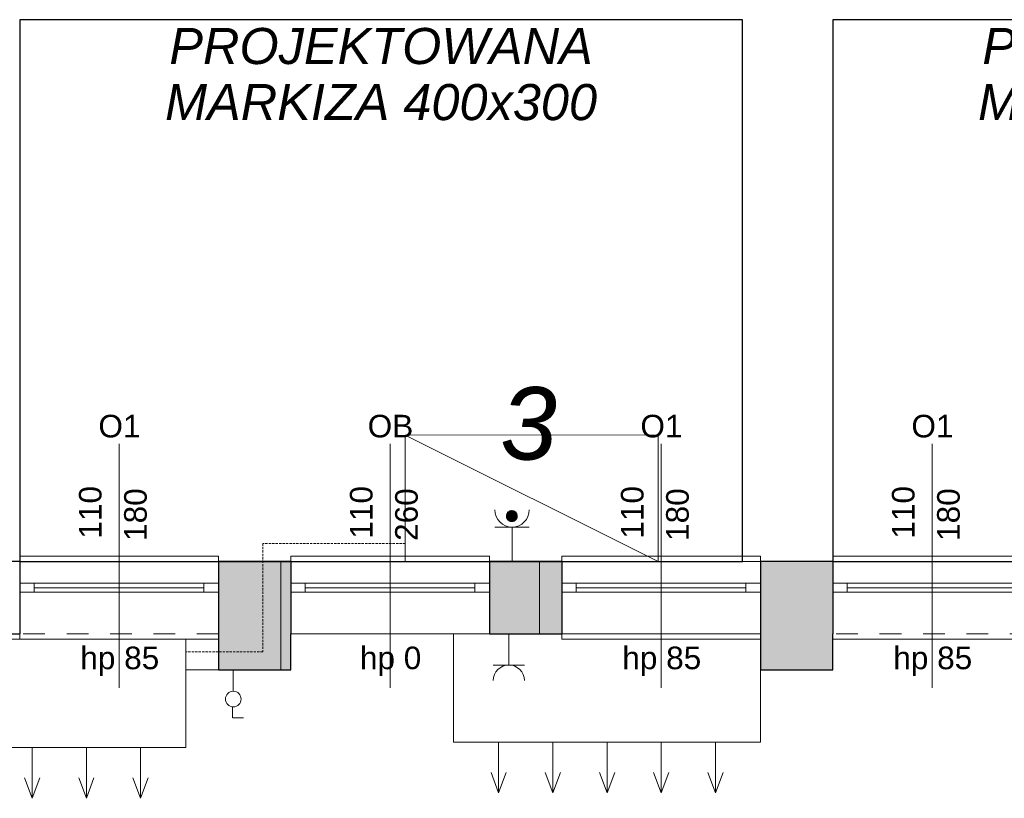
# Model space of a CAD drawing. Header units: centimetres. Extents: x -25572 to 23555, y -2435 to 15405.
# Tile 94 of 134: x 9363 to 9908, y 5976 to 6407. Entities that reach past the tile are written whole.
import ezdxf

# ---------------------------------------------------------------- set-up
doc = ezdxf.new("R2010")
doc.units = ezdxf.units.CM
doc.header["$MEASUREMENT"] = 0
doc.linetypes.add('DASHED', pattern=[1.905, 1.27, -0.635])
doc.linetypes.add('Przerywana', pattern=[24, 12, -12])
for name, color, linetype, lineweight in [('820-G Rysunki Obrazki_Nr_pióra__1', 7, 'Continuous', 13), ('820-G Rysunki Obrazki_Nr_pióra__10', 7, 'Continuous', 13), ('820-G Rysunki Obrazki_Nr_pióra__20', 1, 'Continuous', 13), ('820-G Rysunki Obrazki_Nr_pióra__4', 7, 'Continuous', 13), ('Nowe_220-A Ściany_Nr_pióra__19', 255, 'Continuous', 0), ('Nowe_220-A Ściany_Nr_pióra__23', 7, 'Continuous', 15), ('Nowe_220-A Ściany_Nr_pióra__27', 7, 'Continuous', 25), ('Nowe_220-A Ściany_Nr_pióra__3', 7, 'Continuous', 13), ('Nowe_220-A Ściany_Nr_pióra__7', 7, 'Continuous', 13), ('Nowe_450-K Stropy_Nr_pióra__21', 7, 'Continuous', 25)]:
    doc.layers.add(name, color=color, linetype=linetype, lineweight=lineweight)
for name, color, linetype, lineweight, true_color in [('820-G Rysunki Obrazki_Nr_pióra__5', 7, 'Continuous', 13, 0x40a5ff), ('Nowe_199-Z Wymiary i opisy_Nr_pióra__81', 7, 'Continuous', 13, 0x6a6a6a), ('Nowe_220-A Ściany_Nr_pióra__45', 7, 'Continuous', 15, 0x40a5ff)]:
    doc.layers.add(name, color=color, linetype=linetype, lineweight=lineweight, true_color=true_color)
doc.styles.add('STYL_AUTOMATYCZNY_5', font='arial.ttf')
doc.styles.add('STYL_AUTOMATYCZNY_6', font='arial.ttf')

msp = doc.modelspace()

# ---------------------------------------------------------------- hatches: boundary and pattern name
at = {"layer": '820-G Rysunki Obrazki_Nr_pióra__1', "linetype": 'Continuous', "lineweight": 13}
for points in [[(9638.81, 6132.28), (9638.8, 6132.54), (9632.75, 6132.28)], [(9638.8, 6132.54), (9632.76, 6132.54), (9632.75, 6132.28)], [(9638.81, 6132.28), (9632.75, 6132.28), (9632.76, 6132.02)], [(9638.8, 6132.54), (9638.76, 6132.81), (9632.76, 6132.54)], [(9638.76, 6132.81), (9632.79, 6132.81), (9632.76, 6132.54)], [(9638.8, 6132.02), (9638.81, 6132.28), (9632.76, 6132.02)], [(9638.8, 6132.02), (9632.76, 6132.02), (9632.79, 6131.75)], [(9638.76, 6132.81), (9638.7, 6133.06), (9632.79, 6132.81)], [(9638.7, 6133.06), (9632.85, 6133.06), (9632.79, 6132.81)], [(9638.76, 6131.75), (9638.8, 6132.02), (9632.79, 6131.75)], [(9638.76, 6131.75), (9632.79, 6131.75), (9632.85, 6131.5)], [(9638.7, 6133.06), (9638.62, 6133.32), (9632.85, 6133.06)], [(9638.62, 6133.32), (9632.93, 6133.32), (9632.85, 6133.06)], [(9638.7, 6131.5), (9638.76, 6131.75), (9632.85, 6131.5)], [(9638.7, 6131.5), (9632.85, 6131.5), (9632.93, 6131.24)], [(9638.62, 6133.32), (9638.52, 6133.56), (9632.93, 6133.32)], [(9638.52, 6133.56), (9633.03, 6133.56), (9632.93, 6133.32)], [(9638.62, 6131.24), (9638.7, 6131.5), (9632.93, 6131.24)], [(9638.52, 6133.56), (9638.4, 6133.8), (9633.03, 6133.56)], [(9638.4, 6133.8), (9633.15, 6133.8), (9633.03, 6133.56)], [(9638.4, 6133.8), (9638.26, 6134.02), (9633.15, 6133.8)], [(9638.26, 6134.02), (9633.3, 6134.02), (9633.15, 6133.8)], [(9638.26, 6134.02), (9638.1, 6134.23), (9633.3, 6134.02)], [(9638.1, 6134.23), (9633.46, 6134.23), (9633.3, 6134.02)], [(9638.1, 6134.23), (9637.92, 6134.42), (9633.46, 6134.23)], [(9637.92, 6134.42), (9633.63, 6134.42), (9633.46, 6134.23)], [(9637.92, 6134.42), (9637.73, 6134.6), (9633.63, 6134.42)], [(9637.73, 6134.6), (9633.83, 6134.6), (9633.63, 6134.42)], [(9637.73, 6134.6), (9637.52, 6134.76), (9633.83, 6134.6)], [(9637.52, 6134.76), (9634.04, 6134.76), (9633.83, 6134.6)], [(9637.52, 6134.76), (9637.29, 6134.9), (9634.04, 6134.76)], [(9637.29, 6134.9), (9634.26, 6134.9), (9634.04, 6134.76)], [(9637.29, 6134.9), (9637.06, 6135.03), (9634.26, 6134.9)], [(9637.06, 6135.03), (9634.5, 6135.03), (9634.26, 6134.9)], [(9637.06, 6135.03), (9636.81, 6135.13), (9634.5, 6135.03)], [(9636.81, 6135.13), (9634.74, 6135.13), (9634.5, 6135.03)], [(9636.81, 6135.13), (9636.56, 6135.21), (9634.74, 6135.13)], [(9636.56, 6135.21), (9634.99, 6135.21), (9634.74, 6135.13)], [(9636.56, 6135.21), (9636.3, 6135.26), (9634.99, 6135.21)], [(9636.3, 6135.26), (9635.25, 6135.26), (9634.99, 6135.21)], [(9636.3, 6135.26), (9636.04, 6135.3), (9635.25, 6135.26)], [(9636.04, 6135.3), (9635.51, 6135.3), (9635.25, 6135.26)], [(9638.62, 6131.24), (9632.93, 6131.24), (9633.03, 6131)], [(9638.52, 6131), (9638.62, 6131.24), (9633.03, 6131)], [(9638.52, 6131), (9633.03, 6131), (9633.15, 6130.77)], [(9638.4, 6130.77), (9638.52, 6131), (9633.15, 6130.77)], [(9638.4, 6130.77), (9633.15, 6130.77), (9633.3, 6130.54)], [(9638.26, 6130.54), (9638.4, 6130.77), (9633.3, 6130.54)], [(9638.26, 6130.54), (9633.3, 6130.54), (9633.46, 6130.33)], [(9638.1, 6130.33), (9638.26, 6130.54), (9633.46, 6130.33)], [(9638.1, 6130.33), (9633.46, 6130.33), (9633.63, 6130.14)], [(9637.92, 6130.14), (9638.1, 6130.33), (9633.63, 6130.14)], [(9637.92, 6130.14), (9633.63, 6130.14), (9633.83, 6129.96)], [(9637.73, 6129.96), (9637.92, 6130.14), (9633.83, 6129.96)], [(9637.73, 6129.96), (9633.83, 6129.96), (9634.04, 6129.8)], [(9637.52, 6129.8), (9637.73, 6129.96), (9634.04, 6129.8)], [(9637.52, 6129.8), (9634.04, 6129.8), (9634.26, 6129.66)], [(9637.29, 6129.66), (9637.52, 6129.8), (9634.26, 6129.66)], [(9637.29, 6129.66), (9634.26, 6129.66), (9634.5, 6129.53)], [(9637.06, 6129.53), (9637.29, 6129.66), (9634.5, 6129.53)], [(9637.06, 6129.53), (9634.5, 6129.53), (9634.74, 6129.43)], [(9636.81, 6129.43), (9637.06, 6129.53), (9634.74, 6129.43)], [(9636.81, 6129.43), (9634.74, 6129.43), (9634.99, 6129.35)], [(9636.56, 6129.35), (9636.81, 6129.43), (9634.99, 6129.35)], [(9636.56, 6129.35), (9634.99, 6129.35), (9635.25, 6129.3)], [(9636.3, 6129.3), (9636.56, 6129.35), (9635.25, 6129.3)], [(9636.3, 6129.3), (9635.25, 6129.3), (9635.51, 6129.26)], [(9636.04, 6129.26), (9636.3, 6129.3), (9635.51, 6129.26)]]:
    msp.add_hatch(color=7, dxfattribs=at).paths.add_polyline_path(points)
at = {"layer": 'Nowe_220-A Ściany_Nr_pióra__19', "linetype": 'Continuous', "lineweight": 0}
for points in [[(9473.38, 6067.14), (9513.38, 6067.14), (9513.38, 6090.14), (9513.38, 6095.14), (9513.38, 6107.14), (9473.38, 6107.14)], [(9623.38, 6095.14), (9623.38, 6090.14), (9623.38, 6067.14), (9663.38, 6067.14), (9663.38, 6107.14), (9623.38, 6107.14)], [(9773.38, 6107.14), (9773.38, 6067.14), (9813.38, 6067.14), (9813.38, 6107.14)], [(9473.38, 6067.14), (9473.38, 6047.14), (9513.38, 6047.14), (9513.38, 6067.14)], [(9773.38, 6067.14), (9773.38, 6047.14), (9813.38, 6047.14), (9813.38, 6067.14)]]:
    msp.add_hatch(color=255, dxfattribs=at).paths.add_polyline_path(points)

# ---------------------------------------------------------------- linework, layer by layer
at = {"layer": '820-G Rysunki Obrazki_Nr_pióra__20', "color": 1, "linetype": 'Continuous', "lineweight": 13}
for points in [[(9716.79, 6177.23), (9576.79, 6177.14), (9576.79, 6107.14), (9716.79, 6107.14), (9716.74, 6177.23)], [(9716.79, 6107.14), (9576.79, 6177.14)], [(9576.79, 6107.14), (9507.97, 6107.14), (9507.97, 6047.14), (9455.27, 6047.14)], [(9651.04, 6107.14), (9651.04, 6067.14)], [(9628.49, 6007.14), (9628.49, 5979.02), (9624.27, 5990.3)], [(9628.49, 6007.14), (9628.49, 5979.02), (9632.71, 5990.3)], [(9658.49, 6007.14), (9658.49, 5979.02), (9654.27, 5990.3)], [(9658.49, 6007.14), (9658.49, 5979.02), (9662.71, 5990.3)], [(9688.49, 6007.14), (9688.49, 5979.02), (9684.27, 5990.3)], [(9688.49, 6007.14), (9688.49, 5979.02), (9692.71, 5990.3)], [(9718.49, 6007.14), (9718.49, 5979.02), (9714.27, 5990.3)], [(9718.49, 6007.14), (9718.49, 5979.02), (9722.71, 5990.3)], [(9748.49, 6007.14), (9748.49, 5979.02), (9744.27, 5990.3)], [(9748.49, 6007.14), (9748.49, 5979.02), (9752.71, 5990.3)], [(9370.27, 6004.14), (9370.27, 5976.02), (9366.04, 5987.3)], [(9370.27, 6004.14), (9370.27, 5976.02), (9374.49, 5987.3)], [(9400.27, 6004.14), (9400.27, 5976.02), (9396.04, 5987.3)], [(9400.27, 6004.14), (9400.27, 5976.02), (9404.49, 5987.3)], [(9430.27, 6004.14), (9430.27, 5976.02), (9426.04, 5987.3)], [(9430.27, 6004.14), (9430.27, 5976.02), (9434.49, 5987.3)]]:
    msp.add_lwpolyline(points, dxfattribs=at)
for points in [[(9773.49, 6067.14), (9773.49, 6007.14), (9603.49, 6007.14), (9603.49, 6067.14)], [(9455.27, 6064.14), (9455.27, 6004.14), (9285.27, 6004.14), (9285.27, 6064.14)]]:
    msp.add_lwpolyline(points, close=True, dxfattribs=at)
at = {"layer": '820-G Rysunki Obrazki_Nr_pióra__4', "color": 7, "linetype": 'Continuous', "lineweight": 13}
for p, q in [((9638.8, 6132.54), (9632.75, 6132.28)), ((9632.76, 6132.54), (9632.75, 6132.28)), ((9632.75, 6132.28), (9638.8, 6132.54)), ((9632.75, 6132.28), (9632.76, 6132.02)), ((9638.81, 6132.28), (9632.75, 6132.28)), ((9632.75, 6132.28), (9638.81, 6132.28)), ((9638.76, 6132.81), (9632.76, 6132.54)), ((9632.79, 6132.81), (9632.76, 6132.54)), ((9632.76, 6132.54), (9638.76, 6132.81)), ((9638.8, 6132.54), (9632.76, 6132.54)), ((9632.76, 6132.54), (9638.8, 6132.54)), ((9638.81, 6132.28), (9632.76, 6132.02)), ((9632.76, 6132.02), (9638.81, 6132.28)), ((9632.76, 6132.02), (9632.79, 6131.75)), ((9638.8, 6132.02), (9632.76, 6132.02)), ((9632.76, 6132.02), (9638.8, 6132.02)), ((9638.7, 6133.06), (9632.79, 6132.81)), ((9632.85, 6133.06), (9632.79, 6132.81)), ((9632.79, 6132.81), (9638.7, 6133.06)), ((9638.76, 6132.81), (9632.79, 6132.81)), ((9632.79, 6132.81), (9638.76, 6132.81)), ((9638.8, 6132.02), (9632.79, 6131.75)), ((9632.79, 6131.75), (9638.8, 6132.02)), ((9632.79, 6131.75), (9632.85, 6131.5)), ((9638.76, 6131.75), (9632.79, 6131.75)), ((9632.79, 6131.75), (9638.76, 6131.75)), ((9638.62, 6133.32), (9632.85, 6133.06)), ((9632.93, 6133.32), (9632.85, 6133.06)), ((9632.85, 6133.06), (9638.62, 6133.32)), ((9638.7, 6133.06), (9632.85, 6133.06)), ((9632.85, 6133.06), (9638.7, 6133.06)), ((9638.76, 6131.75), (9632.85, 6131.5)), ((9632.85, 6131.5), (9638.76, 6131.75)), ((9632.85, 6131.5), (9632.93, 6131.24)), ((9638.7, 6131.5), (9632.85, 6131.5)), ((9632.85, 6131.5), (9638.7, 6131.5)), ((9638.52, 6133.56), (9632.93, 6133.32)), ((9633.03, 6133.56), (9632.93, 6133.32)), ((9632.93, 6133.32), (9638.52, 6133.56)), ((9638.62, 6133.32), (9632.93, 6133.32)), ((9632.93, 6133.32), (9638.62, 6133.32)), ((9638.7, 6131.5), (9632.93, 6131.24)), ((9632.93, 6131.24), (9638.7, 6131.5)), ((9638.4, 6133.8), (9633.03, 6133.56)), ((9633.15, 6133.8), (9633.03, 6133.56)), ((9633.03, 6133.56), (9638.4, 6133.8)), ((9638.52, 6133.56), (9633.03, 6133.56)), ((9633.03, 6133.56), (9638.52, 6133.56)), ((9638.26, 6134.02), (9633.15, 6133.8)), ((9633.3, 6134.02), (9633.15, 6133.8)), ((9633.15, 6133.8), (9638.26, 6134.02)), ((9638.4, 6133.8), (9633.15, 6133.8)), ((9633.15, 6133.8), (9638.4, 6133.8)), ((9638.1, 6134.23), (9633.3, 6134.02)), ((9633.46, 6134.23), (9633.3, 6134.02)), ((9633.3, 6134.02), (9638.1, 6134.23)), ((9638.26, 6134.02), (9633.3, 6134.02)), ((9633.3, 6134.02), (9638.26, 6134.02)), ((9637.92, 6134.42), (9633.46, 6134.23)), ((9633.63, 6134.42), (9633.46, 6134.23)), ((9633.46, 6134.23), (9637.92, 6134.42)), ((9638.1, 6134.23), (9633.46, 6134.23)), ((9633.46, 6134.23), (9638.1, 6134.23)), ((9637.73, 6134.6), (9633.63, 6134.42)), ((9633.83, 6134.6), (9633.63, 6134.42)), ((9633.63, 6134.42), (9637.73, 6134.6)), ((9637.92, 6134.42), (9633.63, 6134.42)), ((9633.63, 6134.42), (9637.92, 6134.42)), ((9637.52, 6134.76), (9633.83, 6134.6)), ((9634.04, 6134.76), (9633.83, 6134.6)), ((9633.83, 6134.6), (9637.52, 6134.76)), ((9637.73, 6134.6), (9633.83, 6134.6)), ((9633.83, 6134.6), (9637.73, 6134.6)), ((9637.29, 6134.9), (9634.04, 6134.76)), ((9634.26, 6134.9), (9634.04, 6134.76)), ((9634.04, 6134.76), (9637.29, 6134.9)), ((9637.52, 6134.76), (9634.04, 6134.76)), ((9634.04, 6134.76), (9637.52, 6134.76)), ((9637.06, 6135.03), (9634.26, 6134.9)), ((9634.5, 6135.03), (9634.26, 6134.9)), ((9634.26, 6134.9), (9637.06, 6135.03)), ((9637.29, 6134.9), (9634.26, 6134.9)), ((9634.26, 6134.9), (9637.29, 6134.9)), ((9636.81, 6135.13), (9634.5, 6135.03)), ((9634.74, 6135.13), (9634.5, 6135.03)), ((9634.5, 6135.03), (9636.81, 6135.13)), ((9637.06, 6135.03), (9634.5, 6135.03)), ((9634.5, 6135.03), (9637.06, 6135.03)), ((9636.56, 6135.21), (9634.74, 6135.13)), ((9634.99, 6135.21), (9634.74, 6135.13)), ((9634.74, 6135.13), (9636.56, 6135.21)), ((9636.81, 6135.13), (9634.74, 6135.13)), ((9634.74, 6135.13), (9636.81, 6135.13)), ((9636.3, 6135.26), (9634.99, 6135.21)), ((9635.25, 6135.26), (9634.99, 6135.21)), ((9634.99, 6135.21), (9636.3, 6135.26)), ((9636.56, 6135.21), (9634.99, 6135.21)), ((9634.99, 6135.21), (9636.56, 6135.21)), ((9636.04, 6135.3), (9635.25, 6135.26)), ((9635.51, 6135.3), (9635.25, 6135.26)), ((9635.25, 6135.26), (9636.04, 6135.3)), ((9636.3, 6135.26), (9635.25, 6135.26)), ((9635.25, 6135.26), (9636.3, 6135.26)), ((9635.78, 6135.31), (9635.51, 6135.3)), ((9636.04, 6135.3), (9635.51, 6135.3)), ((9635.51, 6135.3), (9636.04, 6135.3)), ((9636.04, 6135.3), (9635.78, 6135.31)), ((9636.3, 6135.26), (9636.04, 6135.3)), ((9636.56, 6135.21), (9636.3, 6135.26)), ((9636.81, 6135.13), (9636.56, 6135.21)), ((9637.06, 6135.03), (9636.81, 6135.13)), ((9637.29, 6134.9), (9637.06, 6135.03)), ((9637.52, 6134.76), (9637.29, 6134.9)), ((9637.73, 6134.6), (9637.52, 6134.76)), ((9637.92, 6134.42), (9637.73, 6134.6)), ((9638.1, 6134.23), (9637.92, 6134.42)), ((9638.26, 6134.02), (9638.1, 6134.23)), ((9638.4, 6133.8), (9638.26, 6134.02)), ((9638.52, 6133.56), (9638.4, 6133.8)), ((9638.62, 6133.32), (9638.52, 6133.56)), ((9638.7, 6133.06), (9638.62, 6133.32)), ((9638.62, 6131.24), (9638.7, 6131.5)), ((9638.76, 6132.81), (9638.7, 6133.06)), ((9638.7, 6131.5), (9638.76, 6131.75)), ((9638.8, 6132.54), (9638.76, 6132.81)), ((9638.76, 6131.75), (9638.8, 6132.02)), ((9638.81, 6132.28), (9638.8, 6132.54)), ((9638.8, 6132.02), (9638.81, 6132.28)), ((9645.45, 6126.22), (9626.37, 6126.22)), ((9632.93, 6131.24), (9633.03, 6131)), ((9638.62, 6131.24), (9632.93, 6131.24)), ((9632.93, 6131.24), (9638.62, 6131.24)), ((9638.62, 6131.24), (9633.03, 6131)), ((9633.03, 6131), (9638.62, 6131.24)), ((9633.03, 6131), (9633.15, 6130.77)), ((9638.52, 6131), (9633.03, 6131)), ((9633.03, 6131), (9638.52, 6131)), ((9638.52, 6131), (9633.15, 6130.77)), ((9633.15, 6130.77), (9638.52, 6131)), ((9633.15, 6130.77), (9633.3, 6130.54)), ((9638.4, 6130.77), (9633.15, 6130.77)), ((9633.15, 6130.77), (9638.4, 6130.77)), ((9638.4, 6130.77), (9633.3, 6130.54)), ((9633.3, 6130.54), (9638.4, 6130.77)), ((9633.3, 6130.54), (9633.46, 6130.33)), ((9638.26, 6130.54), (9633.3, 6130.54)), ((9633.3, 6130.54), (9638.26, 6130.54)), ((9638.26, 6130.54), (9633.46, 6130.33)), ((9633.46, 6130.33), (9638.26, 6130.54)), ((9633.46, 6130.33), (9633.63, 6130.14)), ((9638.1, 6130.33), (9633.46, 6130.33)), ((9633.46, 6130.33), (9638.1, 6130.33)), ((9638.1, 6130.33), (9633.63, 6130.14)), ((9633.63, 6130.14), (9638.1, 6130.33)), ((9633.63, 6130.14), (9633.83, 6129.96)), ((9637.92, 6130.14), (9633.63, 6130.14)), ((9633.63, 6130.14), (9637.92, 6130.14)), ((9637.92, 6130.14), (9633.83, 6129.96)), ((9633.83, 6129.96), (9637.92, 6130.14)), ((9633.83, 6129.96), (9634.04, 6129.8)), ((9637.73, 6129.96), (9633.83, 6129.96)), ((9633.83, 6129.96), (9637.73, 6129.96)), ((9637.73, 6129.96), (9634.04, 6129.8)), ((9634.04, 6129.8), (9637.73, 6129.96)), ((9634.04, 6129.8), (9634.26, 6129.66)), ((9637.52, 6129.8), (9634.04, 6129.8)), ((9634.04, 6129.8), (9637.52, 6129.8)), ((9637.52, 6129.8), (9634.26, 6129.66)), ((9634.26, 6129.66), (9637.52, 6129.8)), ((9634.26, 6129.66), (9634.5, 6129.53)), ((9637.29, 6129.66), (9634.26, 6129.66)), ((9634.26, 6129.66), (9637.29, 6129.66)), ((9637.29, 6129.66), (9634.5, 6129.53)), ((9634.5, 6129.53), (9637.29, 6129.66)), ((9634.5, 6129.53), (9634.74, 6129.43)), ((9637.06, 6129.53), (9634.5, 6129.53)), ((9634.5, 6129.53), (9637.06, 6129.53)), ((9637.06, 6129.53), (9634.74, 6129.43)), ((9634.74, 6129.43), (9637.06, 6129.53)), ((9634.74, 6129.43), (9634.99, 6129.35)), ((9636.81, 6129.43), (9634.74, 6129.43)), ((9634.74, 6129.43), (9636.81, 6129.43)), ((9636.81, 6129.43), (9634.99, 6129.35)), ((9634.99, 6129.35), (9636.81, 6129.43)), ((9634.99, 6129.35), (9635.25, 6129.3)), ((9636.56, 6129.35), (9634.99, 6129.35)), ((9634.99, 6129.35), (9636.56, 6129.35)), ((9636.56, 6129.35), (9635.25, 6129.3)), ((9635.25, 6129.3), (9636.56, 6129.35)), ((9635.25, 6129.3), (9635.51, 6129.26)), ((9636.3, 6129.3), (9635.25, 6129.3)), ((9635.25, 6129.3), (9636.3, 6129.3)), ((9636.3, 6129.3), (9635.51, 6129.26)), ((9635.51, 6129.26), (9636.3, 6129.3)), ((9635.51, 6129.26), (9635.78, 6129.25)), ((9636.04, 6129.26), (9635.51, 6129.26)), ((9635.51, 6129.26), (9636.04, 6129.26)), ((9635.78, 6129.25), (9636.04, 6129.26)), ((9635.91, 6126.22), (9635.91, 6107.14)), ((9636.04, 6129.26), (9636.3, 6129.3)), ((9636.3, 6129.3), (9636.56, 6129.35)), ((9636.56, 6129.35), (9636.81, 6129.43)), ((9636.81, 6129.43), (9637.06, 6129.53)), ((9637.06, 6129.53), (9637.29, 6129.66)), ((9637.29, 6129.66), (9637.52, 6129.8)), ((9637.52, 6129.8), (9637.73, 6129.96)), ((9637.73, 6129.96), (9637.92, 6130.14)), ((9637.92, 6130.14), (9638.1, 6130.33)), ((9638.1, 6130.33), (9638.26, 6130.54)), ((9638.26, 6130.54), (9638.4, 6130.77)), ((9638.4, 6130.77), (9638.52, 6131)), ((9638.52, 6131), (9638.62, 6131.24)), ((9634.14, 6049.82), (9634.14, 6067.14)), ((9642.79, 6049.82), (9625.48, 6049.82)), ((9481.62, 6045.06), (9481.62, 6047.14)), ((9481.62, 6035.19), (9481.62, 6045.06)), ((9481.1, 6020.65), (9481.1, 6026.53)), ((9481.27, 6020.65), (9487.33, 6020.65))]:
    msp.add_line(p, q, dxfattribs=at)
for points in [[(9638.8, 6132.54), (9632.75, 6132.28), (9638.81, 6132.28)], [(9632.76, 6132.54), (9632.75, 6132.28), (9638.8, 6132.54)], [(9632.75, 6132.28), (9632.76, 6132.02), (9638.81, 6132.28)], [(9638.76, 6132.81), (9632.76, 6132.54), (9638.8, 6132.54)], [(9632.79, 6132.81), (9632.76, 6132.54), (9638.76, 6132.81)], [(9638.81, 6132.28), (9632.76, 6132.02), (9638.8, 6132.02)], [(9632.76, 6132.02), (9632.79, 6131.75), (9638.8, 6132.02)], [(9638.7, 6133.06), (9632.79, 6132.81), (9638.76, 6132.81)], [(9632.85, 6133.06), (9632.79, 6132.81), (9638.7, 6133.06)], [(9638.8, 6132.02), (9632.79, 6131.75), (9638.76, 6131.75)], [(9632.79, 6131.75), (9632.85, 6131.5), (9638.76, 6131.75)], [(9638.62, 6133.32), (9632.85, 6133.06), (9638.7, 6133.06)], [(9632.93, 6133.32), (9632.85, 6133.06), (9638.62, 6133.32)], [(9638.76, 6131.75), (9632.85, 6131.5), (9638.7, 6131.5)], [(9632.85, 6131.5), (9632.93, 6131.24), (9638.7, 6131.5)], [(9638.52, 6133.56), (9632.93, 6133.32), (9638.62, 6133.32)], [(9633.03, 6133.56), (9632.93, 6133.32), (9638.52, 6133.56)], [(9638.7, 6131.5), (9632.93, 6131.24), (9638.62, 6131.24)], [(9638.4, 6133.8), (9633.03, 6133.56), (9638.52, 6133.56)], [(9633.15, 6133.8), (9633.03, 6133.56), (9638.4, 6133.8)], [(9638.26, 6134.02), (9633.15, 6133.8), (9638.4, 6133.8)], [(9633.3, 6134.02), (9633.15, 6133.8), (9638.26, 6134.02)], [(9638.1, 6134.23), (9633.3, 6134.02), (9638.26, 6134.02)], [(9633.46, 6134.23), (9633.3, 6134.02), (9638.1, 6134.23)], [(9637.92, 6134.42), (9633.46, 6134.23), (9638.1, 6134.23)], [(9633.63, 6134.42), (9633.46, 6134.23), (9637.92, 6134.42)], [(9637.73, 6134.6), (9633.63, 6134.42), (9637.92, 6134.42)], [(9633.83, 6134.6), (9633.63, 6134.42), (9637.73, 6134.6)], [(9637.52, 6134.76), (9633.83, 6134.6), (9637.73, 6134.6)], [(9634.04, 6134.76), (9633.83, 6134.6), (9637.52, 6134.76)], [(9637.29, 6134.9), (9634.04, 6134.76), (9637.52, 6134.76)], [(9634.26, 6134.9), (9634.04, 6134.76), (9637.29, 6134.9)], [(9637.06, 6135.03), (9634.26, 6134.9), (9637.29, 6134.9)], [(9634.5, 6135.03), (9634.26, 6134.9), (9637.06, 6135.03)], [(9636.81, 6135.13), (9634.5, 6135.03), (9637.06, 6135.03)], [(9634.74, 6135.13), (9634.5, 6135.03), (9636.81, 6135.13)], [(9636.56, 6135.21), (9634.74, 6135.13), (9636.81, 6135.13)], [(9634.99, 6135.21), (9634.74, 6135.13), (9636.56, 6135.21)], [(9636.3, 6135.26), (9634.99, 6135.21), (9636.56, 6135.21)], [(9635.25, 6135.26), (9634.99, 6135.21), (9636.3, 6135.26)], [(9636.04, 6135.3), (9635.25, 6135.26), (9636.3, 6135.26)], [(9635.51, 6135.3), (9635.25, 6135.26), (9636.04, 6135.3)], [(9635.78, 6135.31), (9635.51, 6135.3), (9636.04, 6135.3)], [(9632.93, 6131.24), (9633.03, 6131), (9638.62, 6131.24)], [(9638.62, 6131.24), (9633.03, 6131), (9638.52, 6131)], [(9633.03, 6131), (9633.15, 6130.77), (9638.52, 6131)], [(9638.52, 6131), (9633.15, 6130.77), (9638.4, 6130.77)], [(9633.15, 6130.77), (9633.3, 6130.54), (9638.4, 6130.77)], [(9638.4, 6130.77), (9633.3, 6130.54), (9638.26, 6130.54)], [(9633.3, 6130.54), (9633.46, 6130.33), (9638.26, 6130.54)], [(9638.26, 6130.54), (9633.46, 6130.33), (9638.1, 6130.33)], [(9633.46, 6130.33), (9633.63, 6130.14), (9638.1, 6130.33)], [(9638.1, 6130.33), (9633.63, 6130.14), (9637.92, 6130.14)], [(9633.63, 6130.14), (9633.83, 6129.96), (9637.92, 6130.14)], [(9637.92, 6130.14), (9633.83, 6129.96), (9637.73, 6129.96)], [(9633.83, 6129.96), (9634.04, 6129.8), (9637.73, 6129.96)], [(9637.73, 6129.96), (9634.04, 6129.8), (9637.52, 6129.8)], [(9634.04, 6129.8), (9634.26, 6129.66), (9637.52, 6129.8)], [(9637.52, 6129.8), (9634.26, 6129.66), (9637.29, 6129.66)], [(9634.26, 6129.66), (9634.5, 6129.53), (9637.29, 6129.66)], [(9637.29, 6129.66), (9634.5, 6129.53), (9637.06, 6129.53)], [(9634.5, 6129.53), (9634.74, 6129.43), (9637.06, 6129.53)], [(9637.06, 6129.53), (9634.74, 6129.43), (9636.81, 6129.43)], [(9634.74, 6129.43), (9634.99, 6129.35), (9636.81, 6129.43)], [(9636.81, 6129.43), (9634.99, 6129.35), (9636.56, 6129.35)], [(9634.99, 6129.35), (9635.25, 6129.3), (9636.56, 6129.35)], [(9636.56, 6129.35), (9635.25, 6129.3), (9636.3, 6129.3)], [(9635.25, 6129.3), (9635.51, 6129.26), (9636.3, 6129.3)], [(9636.3, 6129.3), (9635.51, 6129.26), (9636.04, 6129.26)], [(9635.51, 6129.26), (9635.78, 6129.25), (9636.04, 6129.26)]]:
    msp.add_lwpolyline(points, close=True, dxfattribs=at)
msp.add_circle((9481.62, 6030.97), 4.33, dxfattribs=at)
for centre, radius, start, end in [((9635.91, 6135.76), 9.54, 180, 0), ((9634.14, 6041.17), 8.66, 0, 180)]:
    msp.add_arc(centre, radius, start, end, dxfattribs=at)
at = {"layer": '820-G Rysunki Obrazki_Nr_pióra__5', "color": 161, "linetype": 'DASHED', "lineweight": 13, "true_color": 0x40a5ff}
msp.add_lwpolyline([(9576.79, 6117.14), (9497.97, 6117.14), (9497.97, 6057.14), (9455.27, 6057.14)], dxfattribs=at)
at = {"layer": 'Nowe_220-A Ściany_Nr_pióra__23', "color": 7, "linetype": 'Continuous', "lineweight": 15}
for p, q in [((9363.38, 6095.14), (9371.38, 6095.14)), ((9371.38, 6095.14), (9371.38, 6090.14)), ((9465.38, 6090.14), (9465.38, 6095.14)), ((9465.38, 6095.14), (9473.38, 6095.14)), ((9513.38, 6095.14), (9521.38, 6095.14)), ((9521.38, 6095.14), (9521.38, 6090.14)), ((9615.38, 6090.14), (9615.38, 6095.14)), ((9615.38, 6095.14), (9623.38, 6095.14)), ((9663.38, 6095.14), (9671.38, 6095.14)), ((9671.38, 6095.14), (9671.38, 6090.14)), ((9765.38, 6090.14), (9765.38, 6095.14)), ((9765.38, 6095.14), (9773.38, 6095.14)), ((9813.38, 6095.14), (9821.38, 6095.14)), ((9821.38, 6095.14), (9821.38, 6090.14)), ((9371.38, 6090.14), (9363.38, 6090.14)), ((9473.38, 6090.14), (9465.38, 6090.14)), ((9521.38, 6090.14), (9513.38, 6090.14)), ((9623.38, 6090.14), (9615.38, 6090.14)), ((9671.38, 6090.14), (9663.38, 6090.14)), ((9773.38, 6090.14), (9765.38, 6090.14)), ((9821.38, 6090.14), (9813.38, 6090.14))]:
    msp.add_line(p, q, dxfattribs=at)
at = {"layer": 'Nowe_220-A Ściany_Nr_pióra__27', "color": 7, "linetype": 'Continuous', "lineweight": 25}
for p, q in [((9363.38, 6107.14), (9363.38, 6095.14)), ((9363.38, 6107.14), (9363.38, 6095.14)), ((9473.38, 6107.14), (9473.38, 6095.14)), ((9473.38, 6107.14), (9473.38, 6095.14)), ((9513.38, 6107.14), (9513.38, 6095.14)), ((9513.38, 6107.14), (9513.38, 6095.14)), ((9623.38, 6107.14), (9623.38, 6095.14)), ((9623.38, 6107.14), (9623.38, 6095.14)), ((9663.38, 6107.14), (9663.38, 6095.14)), ((9663.38, 6107.14), (9663.38, 6095.14)), ((9773.38, 6107.14), (9773.38, 6095.14)), ((9773.38, 6107.14), (9773.38, 6095.14)), ((9813.38, 6107.14), (9813.38, 6095.14)), ((9813.38, 6107.14), (9813.38, 6095.14)), ((9363.38, 6095.14), (9363.38, 6090.14)), ((9363.38, 6095.14), (9363.38, 6090.14)), ((9363.38, 6095.14), (9363.38, 6090.14)), ((9473.38, 6095.14), (9473.38, 6090.14)), ((9473.38, 6095.14), (9473.38, 6090.14)), ((9473.38, 6095.14), (9473.38, 6090.14)), ((9513.38, 6095.14), (9513.38, 6090.14)), ((9513.38, 6095.14), (9513.38, 6090.14)), ((9513.38, 6095.14), (9513.38, 6090.14)), ((9623.38, 6095.14), (9623.38, 6090.14)), ((9623.38, 6095.14), (9623.38, 6090.14)), ((9623.38, 6095.14), (9623.38, 6090.14)), ((9663.38, 6095.14), (9663.38, 6090.14)), ((9663.38, 6095.14), (9663.38, 6090.14)), ((9663.38, 6095.14), (9663.38, 6090.14)), ((9773.38, 6095.14), (9773.38, 6090.14)), ((9773.38, 6095.14), (9773.38, 6090.14)), ((9773.38, 6095.14), (9773.38, 6090.14)), ((9813.38, 6095.14), (9813.38, 6090.14)), ((9813.38, 6095.14), (9813.38, 6090.14)), ((9813.38, 6095.14), (9813.38, 6090.14)), ((9363.38, 6090.14), (9363.38, 6067.14)), ((9363.38, 6090.14), (9363.38, 6067.14)), ((9473.38, 6090.14), (9473.38, 6067.14)), ((9473.38, 6090.14), (9473.38, 6067.14)), ((9513.38, 6090.14), (9513.38, 6067.14)), ((9513.38, 6090.14), (9513.38, 6067.14)), ((9623.38, 6090.14), (9623.38, 6067.14)), ((9623.38, 6090.14), (9623.38, 6067.14)), ((9663.38, 6090.14), (9663.38, 6067.14)), ((9663.38, 6090.14), (9663.38, 6067.14)), ((9773.38, 6090.14), (9773.38, 6067.14)), ((9773.38, 6090.14), (9773.38, 6067.14)), ((9813.38, 6090.14), (9813.38, 6067.14)), ((9813.38, 6090.14), (9813.38, 6067.14))]:
    msp.add_line(p, q, dxfattribs=at)
for points in [[(9363.38, 6107.14), (9323.38, 6107.14)], [(9513.38, 6107.14), (9473.38, 6107.14)], [(9663.38, 6107.14), (9623.38, 6107.14)], [(9813.38, 6107.14), (9773.38, 6107.14)], [(9323.38, 6067.14), (9363.38, 6067.14)], [(9473.38, 6067.14), (9473.38, 6047.14)], [(9513.38, 6047.14), (9513.38, 6067.14)], [(9623.38, 6067.14), (9663.38, 6067.14)], [(9773.38, 6067.14), (9773.38, 6047.14)], [(9813.38, 6047.14), (9813.38, 6067.14)], [(9473.38, 6047.14), (9513.38, 6047.14)], [(9773.38, 6047.14), (9813.38, 6047.14)]]:
    msp.add_lwpolyline(points, dxfattribs=at)
at = {"layer": 'Nowe_220-A Ściany_Nr_pióra__3', "color": 7, "linetype": 'Continuous', "lineweight": 13}
for p, q in [((9473.38, 6110.14), (9363.38, 6110.14)), ((9363.38, 6110.14), (9363.38, 6107.14)), ((9473.38, 6107.14), (9473.38, 6110.14)), ((9623.38, 6110.14), (9513.38, 6110.14)), ((9513.38, 6110.14), (9513.38, 6107.14)), ((9623.38, 6107.14), (9623.38, 6110.14)), ((9773.38, 6110.14), (9663.38, 6110.14)), ((9663.38, 6110.14), (9663.38, 6107.14)), ((9773.38, 6107.14), (9773.38, 6110.14)), ((9923.38, 6110.14), (9813.38, 6110.14)), ((9813.38, 6110.14), (9813.38, 6107.14)), ((9371.38, 6095.14), (9465.38, 6095.14)), ((9521.38, 6095.14), (9615.38, 6095.14)), ((9671.38, 6095.14), (9765.38, 6095.14)), ((9821.38, 6095.14), (9915.38, 6095.14)), ((9465.38, 6092.64), (9371.38, 6092.64)), ((9465.38, 6090.14), (9371.38, 6090.14)), ((9615.38, 6092.64), (9521.38, 6092.64)), ((9615.38, 6090.14), (9521.38, 6090.14)), ((9765.38, 6092.64), (9671.38, 6092.64)), ((9765.38, 6090.14), (9671.38, 6090.14)), ((9915.38, 6092.64), (9821.38, 6092.64)), ((9915.38, 6090.14), (9821.38, 6090.14)), ((9363.38, 6064.14), (9363.38, 6067.14)), ((9473.38, 6067.14), (9473.38, 6064.14)), ((9623.38, 6067.14), (9513.38, 6067.14)), ((9663.38, 6064.14), (9663.38, 6067.14)), ((9773.38, 6067.14), (9773.38, 6064.14)), ((9813.38, 6064.14), (9813.38, 6067.14)), ((9473.38, 6064.14), (9363.38, 6064.14)), ((9773.38, 6064.14), (9663.38, 6064.14)), ((9923.38, 6064.14), (9813.38, 6064.14))]:
    msp.add_line(p, q, dxfattribs=at)
at = {"layer": 'Nowe_220-A Ściany_Nr_pióra__3', "color": 7, "linetype": 'Przerywana', "lineweight": 13}
for p, q in [((9473.38, 6107.14), (9363.38, 6107.14)), ((9623.38, 6107.14), (9513.38, 6107.14)), ((9773.38, 6107.14), (9663.38, 6107.14)), ((9923.38, 6107.14), (9813.38, 6107.14)), ((9473.38, 6067.14), (9363.38, 6067.14)), ((9773.38, 6067.14), (9663.38, 6067.14)), ((9923.38, 6067.14), (9813.38, 6067.14))]:
    msp.add_line(p, q, dxfattribs=at)
at = {"layer": 'Nowe_220-A Ściany_Nr_pióra__45', "color": 161, "linetype": 'Continuous', "lineweight": 15, "true_color": 0x40a5ff}
for p, q in [((9418.38, 6172.32), (9418.38, 6037.14)), ((9568.38, 6172.32), (9568.38, 6037.14)), ((9718.38, 6172.32), (9718.38, 6037.14)), ((9868.38, 6172.32), (9868.38, 6037.14))]:
    msp.add_line(p, q, dxfattribs=at)
at = {"layer": 'Nowe_450-K Stropy_Nr_pióra__21', "color": 7, "linetype": 'Continuous', "lineweight": 25, "flags": 128}
for points in [[(9363.38, 6107.14), (9763.38, 6107.14), (9763.38, 6407.14), (9363.38, 6407.14)], [(9363.38, 6107.14), (9763.38, 6107.14), (9763.38, 6407.14), (9363.38, 6407.14)], [(9813.38, 6107.14), (10213.38, 6107.14), (10213.38, 6407.14), (9813.38, 6407.14)], [(9813.38, 6107.14), (10213.38, 6107.14), (10213.38, 6407.14), (9813.38, 6407.14)]]:
    msp.add_lwpolyline(points, close=True, dxfattribs=at)

# ---------------------------------------------------------------- texts
at = {"layer": '820-G Rysunki Obrazki_Nr_pióra__10', "color": 7, "linetype": 'Continuous', "lineweight": 13, "insert": (9629.7, 6162.98), "char_height": 40, "attachment_point": 7, "style": 'STYL_AUTOMATYCZNY_5'}
msp.add_mtext('\\A1;{\\pql;\\fArial|b0|i1|c238|p0;\\W1.000000;3}', dxfattribs=at)
at = {"layer": 'Nowe_199-Z Wymiary i opisy_Nr_pióra__81', "color": 251, "linetype": 'Continuous', "lineweight": 13, "true_color": 0x6a6a6a, "char_height": 20, "width": 360.1664, "attachment_point": 2, "line_spacing_factor": 0.931534, "style": 'STYL_AUTOMATYCZNY_5'}
for insert in [(9563.38, 6402.57), (10013.38, 6402.57)]:
    msp.add_mtext('\\A1;{\\pqc;\\fArial|b0|i1|c238|p0;\\W1.000000;PROJEKTOWANA MARKIZA\\fArial|b0|i1|c238|p0;\\W1.000000; 400x300}', dxfattribs=dict(at, insert=insert))
at = {"layer": 'Nowe_199-Z Wymiary i opisy_Nr_pióra__81', "color": 251, "linetype": 'Continuous', "lineweight": 13, "true_color": 0x6a6a6a, "insert": (9644.95, 6203.71), "char_height": 40, "attachment_point": 2, "style": 'STYL_AUTOMATYCZNY_5'}
msp.add_mtext('\\A1;{\\pqc;\\fArial|b0|i1|c238|p0;\\W1.000000;3}', dxfattribs=at)
at = {"layer": 'Nowe_220-A Ściany_Nr_pióra__7', "color": 7, "linetype": 'Continuous', "lineweight": 13, "char_height": 12.5, "attachment_point": 7, "style": 'STYL_AUTOMATYCZNY_6'}
for s, insert in [('\\A1;{\\pql;\\pt0;\\fArial|b0|i0|c238|p0;\\W1.000000;O1\\fArial|b0|i0|c238|p0;\\W1.000000;\\fArial|b0|i0|c238|p0;\\W1.000000;\\fArial|b0|i0|c238|p0;\\W1.000000;}', (9406.94, 6175.68)), ('\\A1;{\\pql;\\pt0;\\fArial|b0|i0|c238|p0;\\W1.000000;OB\\fArial|b0|i0|c238|p0;\\W1.000000;\\fArial|b0|i0|c238|p0;\\W1.000000;\\fArial|b0|i0|c238|p0;\\W1.000000;}', (9555.99, 6175.68)), ('\\A1;{\\pql;\\pt0;\\fArial|b0|i0|c238|p0;\\W1.000000;O1\\fArial|b0|i0|c238|p0;\\W1.000000;\\fArial|b0|i0|c238|p0;\\W1.000000;\\fArial|b0|i0|c238|p0;\\W1.000000;}', (9706.94, 6175.68)), ('\\A1;{\\pql;\\pt0;\\fArial|b0|i0|c238|p0;\\W1.000000;O1\\fArial|b0|i0|c238|p0;\\W1.000000;\\fArial|b0|i0|c238|p0;\\W1.000000;\\fArial|b0|i0|c238|p0;\\W1.000000;}', (9856.94, 6175.68)), ('\\A1;{\\pql;\\pt0;\\fArial|b0|i0|c238|p0;\\W1.000000;hp 85\\fArial|b0|i0|c238|p0;\\W1.000000;\\A1{\\H.66x;\\S^  ;}\\fArial|b0|i0|c238|p0;\\W1.000000;\\fArial|b0|i0|c238|p0;\\W1.000000;}', (9396.93, 6043.73)), ('\\A1;{\\pql;\\pt0;\\fArial|b0|i0|c238|p0;\\W1.000000;hp 0\\fArial|b0|i0|c238|p0;\\W1.000000;\\A1{\\H.66x;\\S^  ;}\\fArial|b0|i0|c238|p0;\\W1.000000;\\fArial|b0|i0|c238|p0;\\W1.000000;}', (9551.69, 6043.73)), ('\\A1;{\\pql;\\pt0;\\fArial|b0|i0|c238|p0;\\W1.000000;hp 85\\fArial|b0|i0|c238|p0;\\W1.000000;\\A1{\\H.66x;\\S^  ;}\\fArial|b0|i0|c238|p0;\\W1.000000;\\fArial|b0|i0|c238|p0;\\W1.000000;}', (9696.93, 6043.73)), ('\\A1;{\\pql;\\pt0;\\fArial|b0|i0|c238|p0;\\W1.000000;hp 85\\fArial|b0|i0|c238|p0;\\W1.000000;\\A1{\\H.66x;\\S^  ;}\\fArial|b0|i0|c238|p0;\\W1.000000;\\fArial|b0|i0|c238|p0;\\W1.000000;}', (9846.93, 6043.73))]:
    msp.add_mtext(s, dxfattribs=dict(at, insert=insert))
at = {"layer": 'Nowe_220-A Ściany_Nr_pióra__7', "color": 7, "linetype": 'Continuous', "lineweight": 13, "char_height": 12.5, "attachment_point": 7, "rotation": 90, "style": 'STYL_AUTOMATYCZNY_6'}
for s, insert in [('\\A1;{\\pql;\\pt0;\\fArial|b0|i0|c238|p0;\\W1.000000;110\\fArial|b0|i0|c238|p0;\\W1.000000;\\A1{\\H.66x;\\S^  ;}\\fArial|b0|i0|c238|p0;\\W1.000000;\\fArial|b0|i0|c238|p0;\\W1.000000;}', (9412.33, 6119.81)), ('\\A1;{\\pql;\\pt0;\\fArial|b0|i0|c238|p0;\\W1.000000;180\\fArial|b0|i0|c238|p0;\\W1.000000;\\A1{\\H.66x;\\S^  ;}\\fArial|b0|i0|c238|p0;\\W1.000000;\\fArial|b0|i0|c238|p0;\\W1.000000;}', (9437.33, 6118.54)), ('\\A1;{\\pql;\\pt0;\\fArial|b0|i0|c238|p0;\\W1.000000;110\\fArial|b0|i0|c238|p0;\\W1.000000;\\A1{\\H.66x;\\S^  ;}\\fArial|b0|i0|c238|p0;\\W1.000000;\\fArial|b0|i0|c238|p0;\\W1.000000;}', (9562.33, 6119.81)), ('\\A1;{\\pql;\\pt0;\\fArial|b0|i0|c238|p0;\\W1.000000;260\\fArial|b0|i0|c238|p0;\\W1.000000;\\A1{\\H.66x;\\S^  ;}\\fArial|b0|i0|c238|p0;\\W1.000000;\\fArial|b0|i0|c238|p0;\\W1.000000;}', (9587.33, 6118.54)), ('\\A1;{\\pql;\\pt0;\\fArial|b0|i0|c238|p0;\\W1.000000;110\\fArial|b0|i0|c238|p0;\\W1.000000;\\A1{\\H.66x;\\S^  ;}\\fArial|b0|i0|c238|p0;\\W1.000000;\\fArial|b0|i0|c238|p0;\\W1.000000;}', (9712.33, 6119.81)), ('\\A1;{\\pql;\\pt0;\\fArial|b0|i0|c238|p0;\\W1.000000;180\\fArial|b0|i0|c238|p0;\\W1.000000;\\A1{\\H.66x;\\S^  ;}\\fArial|b0|i0|c238|p0;\\W1.000000;\\fArial|b0|i0|c238|p0;\\W1.000000;}', (9737.33, 6118.54)), ('\\A1;{\\pql;\\pt0;\\fArial|b0|i0|c238|p0;\\W1.000000;110\\fArial|b0|i0|c238|p0;\\W1.000000;\\A1{\\H.66x;\\S^  ;}\\fArial|b0|i0|c238|p0;\\W1.000000;\\fArial|b0|i0|c238|p0;\\W1.000000;}', (9862.33, 6119.81)), ('\\A1;{\\pql;\\pt0;\\fArial|b0|i0|c238|p0;\\W1.000000;180\\fArial|b0|i0|c238|p0;\\W1.000000;\\A1{\\H.66x;\\S^  ;}\\fArial|b0|i0|c238|p0;\\W1.000000;\\fArial|b0|i0|c238|p0;\\W1.000000;}', (9887.33, 6118.54))]:
    msp.add_mtext(s, dxfattribs=dict(at, insert=insert))

doc.saveas('drawing.dxf')
